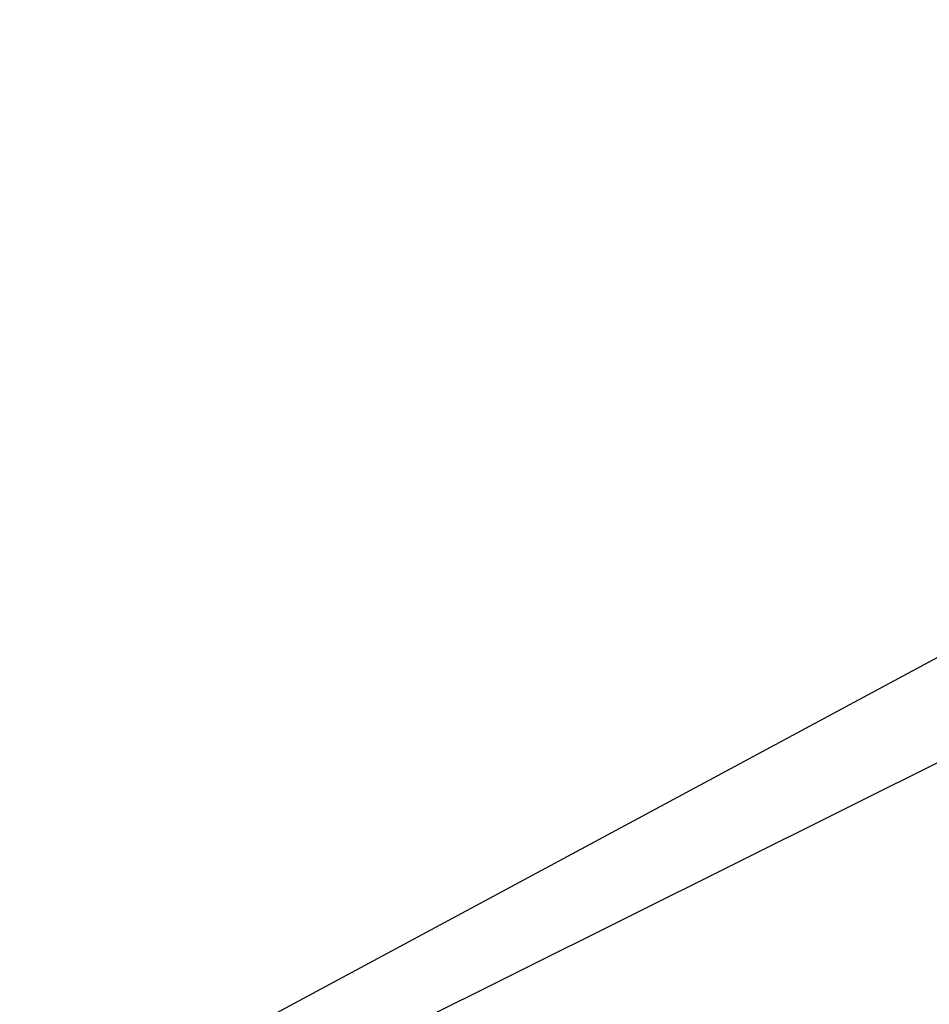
# Model space of a CAD drawing. Header units: millimetres. Extents: x -131 to 131, y -191 to 191.
# Tile 195 of 256: x -72.618 to -72.5504, y -110.1551 to -110.0819. Entities that reach past the tile are written whole.
import ezdxf

# ---------------------------------------------------------------- set-up
doc = ezdxf.new("R2010")
doc.units = ezdxf.units.MM
doc.layers.get('0').update_dxf_attribs({"color": 8, "linetype": 'CONTINUOUS'})

# ---------------------------------------------------------------- blocks, each defined once
blk = doc.blocks.new('sgBrepBlock__142797360')
at = {"color": 0, "invisible_edges": 15}
for points in [[(-85.699887, -103.506496, -3), (-72.564496, -110.707756, -3), (-85.632152, -105.748117, -3)], [(-85.632152, -105.748117, -3), (-72.564496, -110.707756, -3), (-73.289694, -111.234643, -3)]]:
    blk.add_3dface(points, dxfattribs=at)
blk = doc.blocks.new('sgBrepBlock_Viva$20base_142796336')
at = {"color": 0}
blk.add_blockref('sgBrepBlock__142797360', (0, 0), dxfattribs=at)
blk = doc.blocks.new('sgBrepBlock__245065360')
at = {"color": 0}
blk.add_polyline3d([(-66.961993, -110.415187, -8), (-67.548439, -110.076602, -8), (-68.172049, -109.812651, -8), (-68.823368, -109.627334, -8), (-69.492524, -109.523462, -8), (-70.169373, -109.502609, -8), (-70.843654, -109.56509, -8), (-71.505146, -109.709959, -8), (-72.143822, -109.93502, -8), (-72.75, -110.23686, -8), (-73.314491, -110.610905, -8), (-73.828737, -111.051484, -8), (-74.284943, -111.551919, -8), (-74.676194, -112.104623, -8), (-74.996559, -112.701218, -8), (-75.241181, -113.33266, -8), (-75.406352, -113.989378, -8), (-75.489568, -114.661415, -8), (-75.489568, -115.338585, -8)], dxfattribs=at)
blk = doc.blocks.new('sgBrepBlock__245065872')
at = {"color": 0}
blk.add_polyline3d([(-73.314491, -110.610905, -3), (-73.038007, -110.415187, -3), (-72.75, -110.23686, -3), (-72.451561, -110.076602, -3), (-72.143822, -109.93502, -3), (-71.827951, -109.812651, -3), (-71.505146, -109.709959, -3), (-71.176632, -109.627334, -3), (-70.843654, -109.56509, -3), (-70.507476, -109.523462, -3), (-70.169373, -109.502609, -3), (-69.830627, -109.502609, -3), (-69.492524, -109.523462, -3), (-69.156346, -109.56509, -3), (-68.823368, -109.627334, -3), (-68.494854, -109.709959, -3), (-68.172049, -109.812651, -3), (-67.856178, -109.93502, -3), (-67.548439, -110.076602, -3), (-67.25, -110.23686, -3), (-66.961993, -110.415187, -3)], dxfattribs=at)
blk = doc.blocks.new('sgBrepBlock__245068432')
at = {"color": 0}
for points in [[(-66.961993, -110.415187, -8), (-67.548439, -110.076602, -8), (-68.172049, -109.812651, -8), (-68.823368, -109.627334, -8), (-69.492524, -109.523462, -8), (-70.169373, -109.502609, -8), (-70.843654, -109.56509, -8), (-71.505146, -109.709959, -8), (-72.143822, -109.93502, -8), (-72.75, -110.23686, -8), (-73.314491, -110.610905, -8)], [(-73.314491, -110.610905, -3), (-73.038007, -110.415187, -3), (-72.75, -110.23686, -3), (-72.451561, -110.076602, -3), (-72.143822, -109.93502, -3), (-71.827951, -109.812651, -3), (-71.505146, -109.709959, -3), (-71.176632, -109.627334, -3), (-70.843654, -109.56509, -3), (-70.507476, -109.523462, -3), (-70.169373, -109.502609, -3), (-69.830627, -109.502609, -3), (-69.492524, -109.523462, -3), (-69.156346, -109.56509, -3), (-68.823368, -109.627334, -3), (-68.494854, -109.709959, -3), (-68.172049, -109.812651, -3), (-67.856178, -109.93502, -3), (-67.548439, -110.076602, -3), (-67.25, -110.23686, -3), (-66.961993, -110.415187, -3)]]:
    blk.add_polyline3d(points, dxfattribs=at)
blk = doc.blocks.new('sgBrepBlock_Omega+SlimClamp_245064080')
at = {"color": 0}
for name in ['sgBrepBlock__245065360', 'sgBrepBlock__245065872', 'sgBrepBlock__245068432']:
    blk.add_blockref(name, (0, 0), dxfattribs=at)
blk = doc.blocks.new('sgBrepBlock__245068944')
at = {"color": 0, "invisible_edges": 15}
for points in [[(-68.355756, -109.99256, -82.600219), (-85.429113, -110.129465, -88.807208), (-85.701286, -109.605905, -87.973828)], [(-68.077071, -110.663231, -83.393696), (-85.188444, -110.794046, -89.544123), (-85.429113, -110.129465, -88.807208)]]:
    blk.add_3dface(points, dxfattribs=at)
blk = doc.blocks.new('sgBrepBlock_Clamp$20Doughty$20Slimline$20QT_245068688')
at = {"color": 0}
blk.add_blockref('sgBrepBlock__245068944', (0, 0), dxfattribs=at)

msp = doc.modelspace()

# ---------------------------------------------------------------- block references
at = {"color": 9}
msp.add_blockref('sgBrepBlock_Viva$20base_142796336', (0, 0), dxfattribs=at)
at = {"color": 7}
for name in ['sgBrepBlock_Omega+SlimClamp_245064080', 'sgBrepBlock_Clamp$20Doughty$20Slimline$20QT_245068688']:
    msp.add_blockref(name, (0, 0), dxfattribs=at)

doc.saveas('drawing.dxf')
